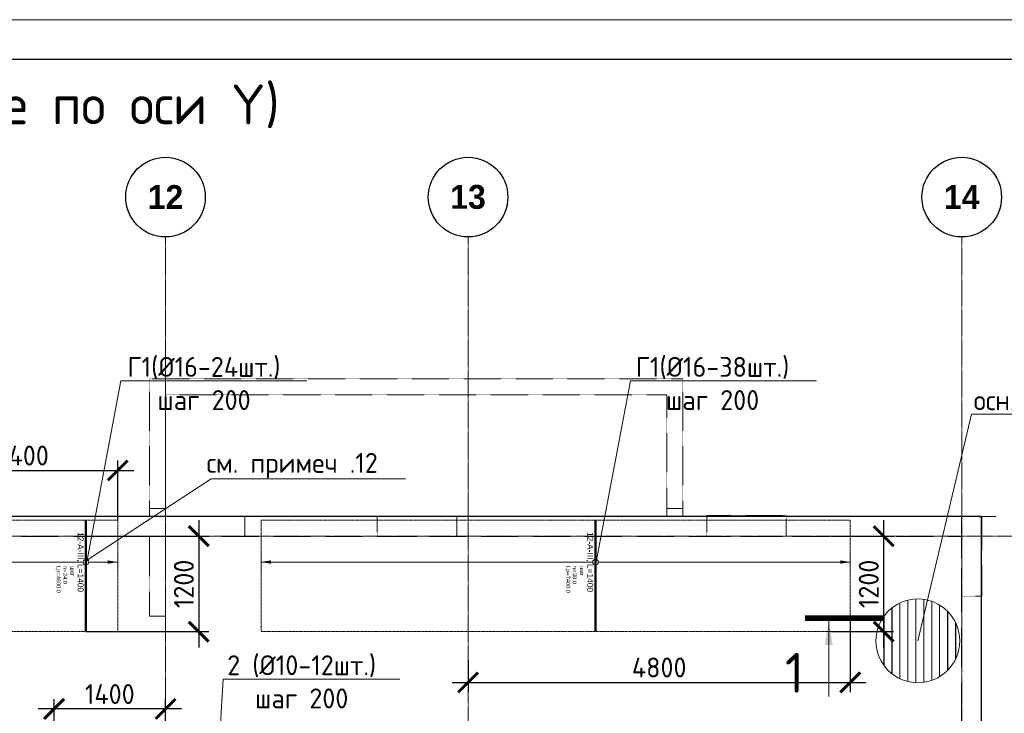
# Model space of a CAD drawing. Header units: millimetres. Extents: x -386473 to 311666, y -59273 to 291770.
# Tile 115 of 132: x 141675 to 154042, y 28990 to 37703. Entities that reach past the tile are written whole.
import ezdxf
from ezdxf import colors
from ezdxf.entities.mleader import LeaderData, LeaderLine
from ezdxf.enums import TextEntityAlignment as Align
from ezdxf.math import Vec2, Vec3

# ---------------------------------------------------------------- set-up
doc = ezdxf.new("R2010")
doc.units = ezdxf.units.MM
doc.set_wipeout_variables(frame=1)
for name, pattern in [('01 Штриховая _4 мм_', [6, 3.5, -2.5]), ('______5', [1100, 800, -100, 100, -100]), ('DASHED', [7, 5, -2, 0]), ('GOST2.303 4', [7, 5, -2, 0]), ('осевая', [50.8, 31.75, -6.35, 6.35, -6.35])]:
    doc.linetypes.add(name, pattern=pattern)
for name, color, linetype, lineweight in [('АрмСтер', 2, 'Continuous', 50), ('контур распр. стерхней', 2, 'GOST2.303 4', 20), ('Оси', 40, '______5', 18), ('Перекрытие ж_бетон', 1, 'Continuous', 30), ('подоснова', 151, 'Continuous', 5), ('РАЗМЕРЫ', 1, 'Continuous', 9), ('ТОНКИЕ', 7, 'Continuous', 9), ('Узлы', 7, 'Continuous', 0)]:
    doc.layers.add(name, color=color, linetype=linetype, lineweight=lineweight)
doc.layers.add('АрмСтер_атрибуты', color=2, linetype='Continuous', lineweight=0, plot=False)
doc.layers.add('Колонна_ бетон', color=7, linetype='Continuous', lineweight=50, true_color=0xb4b496)
doc.layers.add('ТОЛСТЫЕ_ОСНОВНЫЕ', color=6, linetype='Continuous')
doc.styles.add('Century Gothic', font='GOTHIC.TTF')
doc.styles.add('GOST-2.304_Type-B', font='GOST_Common.ttf')
doc.styles.get("Standard").update_dxf_attribs({"font": 'arial.ttf'})
doc.styles.add('Аннотативный', font='arial.ttf')
doc.dimstyles.new('СПДС', dxfattribs={"dimscale": 100, "dimtxt": 2.5, "dimasz": 2.5, "dimexe": 1.25, "dimexo": 0, "dimtad": 1, "dimdec": 0, "dimtxsty": 'GOST-2.304_Type-B', "dimblk": 'ARCHTICK', "dimcen": 2.5, "dimdle": 2, "dimadec": 0, "dimazin": 2, "dimtfac": 0.75, "dimtdec": 0, "dimtmove": 1, "dimatfit": 3, "dimfxl": 1, "dimtolj": 1, "dimarcsym": 1})

# ---------------------------------------------------------------- blocks, each defined once
blk = doc.blocks.new('NSY101')
at = {"color": 0, "linetype": 'ByBlock', "lineweight": -2}
blk.add_circle((0, 0), 50, dxfattribs=at)
blk = doc.blocks.new('СЛОЖНЫЙ_ОБЪЕКТ_19')
at = {"layer": 'Оси', "color": 16, "linetype": 'Continuous', "lineweight": 25, "transparency": 33554687, "xscale": 9.999999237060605, "yscale": 9.999999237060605, "zscale": 9.999999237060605}
blk.add_blockref('NSY101', (41513, -989), dxfattribs=at)
at = {"layer": 'Оси', "color": 16, "linetype": 'Continuous', "lineweight": 25, "transparency": 33554687, "insert": (41513, -989), "char_height": 300, "width": 620, "attachment_point": 5, "style": 'Century Gothic'}
blk.add_mtext('\\A1;{\\fCentury Gothic|i0|b1;\\H300.000000;\\W1.000000;\\C16;12}\\P', dxfattribs=at)
blk = doc.blocks.new('СЛОЖНЫЙ_ОБЪЕКТ_20')
at = {"layer": 'Оси', "color": 16, "linetype": 'Continuous', "lineweight": 25, "transparency": 33554687, "xscale": 9.999999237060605, "yscale": 9.999999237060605, "zscale": 9.999999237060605}
blk.add_blockref('NSY101', (45313, -989), dxfattribs=at)
at = {"layer": 'Оси', "color": 16, "linetype": 'Continuous', "lineweight": 25, "transparency": 33554687, "insert": (45313, -989), "char_height": 300, "width": 620, "attachment_point": 5, "style": 'Century Gothic'}
blk.add_mtext('\\A1;{\\fCentury Gothic|i0|b1;\\H300.000000;\\W1.000000;\\C16;13}\\P', dxfattribs=at)
blk = doc.blocks.new('СЛОЖНЫЙ_ОБЪЕКТ_21')
at = {"layer": 'Оси', "color": 16, "linetype": 'Continuous', "lineweight": 25, "transparency": 33554687, "xscale": 9.999999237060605, "yscale": 9.999999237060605, "zscale": 9.999999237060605}
blk.add_blockref('NSY101', (51513, -989), dxfattribs=at)
at = {"layer": 'Оси', "color": 16, "linetype": 'Continuous', "lineweight": 25, "transparency": 33554687, "insert": (51513, -989), "char_height": 300, "width": 620, "attachment_point": 5, "style": 'Century Gothic'}
blk.add_mtext('\\A1;{\\fCentury Gothic|i0|b1;\\H300.000000;\\W1.000000;\\C16;14}\\P', dxfattribs=at)
blk = doc.blocks.new('оси2')
at = {"layer": 'Оси', "color": 16, "linetype": 'осевая', "lineweight": 0, "ltscale": 0.25, "transparency": 33554687}
for p, q in [((1020445.5, 5465.4), (1020445.5, -20739.3)), ((1024245.5, 5465.4), (1024245.5, -20739.3)), ((1030445.5, 5465.4), (1030445.5, -20739.3)), ((979200, 1707.1), (1032582.1, 1707.1))]:
    blk.add_line(p, q, dxfattribs=at)
at = {"layer": 'Оси', "color": 16, "linetype": 'Continuous', "lineweight": 25, "transparency": 33554687}
for name in ['СЛОЖНЫЙ_ОБЪЕКТ_19', 'СЛОЖНЫЙ_ОБЪЕКТ_20', 'СЛОЖНЫЙ_ОБЪЕКТ_21']:
    blk.add_blockref(name, (978932, 6954.9), dxfattribs=at)
blk = doc.blocks.new('_ArchTick')
at = {"color": 0, "linetype": 'ByBlock', "const_width": 0.15}
blk.add_lwpolyline([(-0.5, -0.5), (0.5, 0.5)], dxfattribs=at)
blk = doc.blocks.new('*D228')
at = {"layer": 'DEFPOINTS', "color": 0, "transparency": 16777216}
for p in [(142107, 29045), (143507, 28794), (142107, 28619)]:
    blk.add_point(p, dxfattribs=at)
at = {"layer": 'РАЗМЕРЫ', "color": 0, "lineweight": -2, "transparency": 16777216}
for p, q in [((142107, 28619), (142107, 29170)), ((143507, 28794), (143507, 29170)), ((143707, 29045), (141907, 29045))]:
    blk.add_line(p, q, dxfattribs=at)
at = {"layer": 'РАЗМЕРЫ', "color": 0, "lineweight": -2, "transparency": 16777216, "xscale": 250, "yscale": 250, "zscale": 250, "rotation": 180}
blk.add_blockref('_ArchTick', (142107, 29045), dxfattribs=at)
at = {"layer": 'РАЗМЕРЫ', "color": 0, "lineweight": -2, "transparency": 16777216, "xscale": 250, "yscale": 250, "zscale": 250}
blk.add_blockref('_ArchTick', (143507, 29045), dxfattribs=at)
at = {"layer": 'РАЗМЕРЫ', "color": 0, "lineweight": 0, "transparency": 16777216, "insert": (142807, 29232), "char_height": 250, "attachment_point": 5, "style": 'GOST-2.304_Type-B'}
blk.add_mtext('\\A1;1400', dxfattribs=at)
blk = doc.blocks.new('_None')
blk = doc.blocks.new('*U253')
at = {"layer": 'РАЗМЕРЫ'}
for p, q in [((112, 400), (-112, 400)), ((112, -4200), (-112, -4200))]:
    blk.add_line(p, q, dxfattribs=at)
at = {"layer": 'РАЗМЕРЫ', "ltscale": 15}
blk.add_line((0, -4200), (0, 400), dxfattribs=at)
at = {"layer": 'РАЗМЕРЫ'}
for points in [[(0, 400), (21, 275), (-21, 275)], [(0, -4200), (21, -4075), (-21, -4075)]]:
    blk.add_solid(points, dxfattribs=at)
at = {"layer": 'АрмСтер_атрибуты', "color": 215, "ltscale": 15, "style": 'Аннотативный'}
for s, p in [('шаг', (51, -194)), ('n=', (51, -285)), ('Lр=', (50, -368))]:
    blk.add_text(s, height=50, dxfattribs=at).set_placement(p)
at = {"layer": 'АрмСтер_атрибуты', "style": 'Аннотативный', "flags": 8}
blk.add_attdef('ПОЗ', (110, 30), '', height=75, dxfattribs=at)
at = {"layer": 'АрмСтер_атрибуты', "color": 215, "style": 'Аннотативный'}
for tag, p, flags in [('КОЛ', (138, -285), 8), ('ШАГ', (191, -194), 10), ('ШИРИНА', (173, -368), 8)]:
    blk.add_attdef(tag, p, '', height=50, dxfattribs=dict(at, flags=flags))
at = {"layer": 'АрмСтер_атрибуты', "flags": 9}
for tag, p in [('МАССА', (-97, -610)), ('ОБОЗНАЧЕНИЕ', (-97, -724))]:
    blk.add_attdef(tag, p, '', height=75, dxfattribs=at)
at = {"linetype": 'Continuous', "lineweight": 0}
blk.add_wipeout([(35, 0), (28, 21), (11, 33), (-11, 33), (-28, 21), (-35, 0), (-28, -21), (-11, -33), (11, -33), (28, -21)], dxfattribs=at)
at = {"color": 0, "linetype": 'ByBlock', "lineweight": -2, "ltscale": 100}
blk.add_line((-526, 0), (874, 0), dxfattribs=at)
at = {"layer": 'РАЗМЕРЫ'}
blk.add_circle((0, 0), 35, dxfattribs=at)
at = {"layer": 'АрмСтер_атрибуты', "style": 'Аннотативный', "flags": 8}
blk.add_attdef('НАИМЕНОВАНИЕ', text='', height=75, dxfattribs=at).set_placement((0, -29), align=Align.TOP_CENTER)
blk = doc.blocks.new('*U254')
at = {"layer": 'РАЗМЕРЫ'}
for p, q in [((112, 3200), (-112, 3200)), ((112, -4200), (-112, -4200))]:
    blk.add_line(p, q, dxfattribs=at)
at = {"layer": 'РАЗМЕРЫ', "ltscale": 15}
blk.add_line((0, -4200), (0, 3200), dxfattribs=at)
at = {"layer": 'РАЗМЕРЫ'}
for points in [[(0, 3200), (21, 3075), (-21, 3075)], [(0, -4200), (21, -4075), (-21, -4075)]]:
    blk.add_solid(points, dxfattribs=at)
at = {"layer": 'АрмСтер_атрибуты', "color": 215, "ltscale": 15, "style": 'Аннотативный'}
for s, p in [('шаг', (51, -194)), ('n=', (51, -285)), ('Lр=', (50, -368))]:
    blk.add_text(s, height=50, dxfattribs=at).set_placement(p)
at = {"layer": 'АрмСтер_атрибуты', "style": 'Аннотативный', "flags": 8}
blk.add_attdef('ПОЗ', (110, 30), '', height=75, dxfattribs=at)
at = {"layer": 'АрмСтер_атрибуты', "color": 215, "style": 'Аннотативный'}
for tag, p, flags in [('КОЛ', (138, -285), 8), ('ШАГ', (191, -194), 10), ('ШИРИНА', (173, -368), 8)]:
    blk.add_attdef(tag, p, '', height=50, dxfattribs=dict(at, flags=flags))
at = {"layer": 'АрмСтер_атрибуты', "flags": 9}
for tag, p in [('МАССА', (-97, -610)), ('ОБОЗНАЧЕНИЕ', (-97, -724))]:
    blk.add_attdef(tag, p, '', height=75, dxfattribs=at)
at = {"linetype": 'Continuous', "lineweight": 0}
blk.add_wipeout([(35, 0), (28, 21), (11, 33), (-11, 33), (-28, 21), (-35, 0), (-28, -21), (-11, -33), (11, -33), (28, -21)], dxfattribs=at)
at = {"color": 0, "linetype": 'ByBlock', "lineweight": -2, "ltscale": 100}
blk.add_line((-526, 0), (874, 0), dxfattribs=at)
at = {"layer": 'РАЗМЕРЫ'}
blk.add_circle((0, 0), 35, dxfattribs=at)
at = {"layer": 'АрмСтер_атрибуты', "style": 'Аннотативный', "flags": 8}
blk.add_attdef('НАИМЕНОВАНИЕ', text='', height=75, dxfattribs=at).set_placement((0, -29), align=Align.TOP_CENTER)
blk = doc.blocks.new('*D293')
at = {"layer": 'DEFPOINTS', "color": 0, "transparency": 16777216}
for p in [(142907, 32041), (140507, 31708), (142907, 31416)]:
    blk.add_point(p, dxfattribs=at)
at = {"layer": 'РАЗМЕРЫ', "color": 0, "lineweight": -2, "transparency": 16777216}
for p, q in [((140507, 31708), (140507, 32166)), ((142907, 31416), (142907, 32166)), ((140307, 32041), (143107, 32041))]:
    blk.add_line(p, q, dxfattribs=at)
at = {"layer": 'РАЗМЕРЫ', "color": 0, "lineweight": -2, "transparency": 16777216, "xscale": 250, "yscale": 250, "zscale": 250, "rotation": 180}
blk.add_blockref('_ArchTick', (140507, 32041), dxfattribs=at)
at = {"layer": 'РАЗМЕРЫ', "color": 0, "lineweight": -2, "transparency": 16777216, "xscale": 250, "yscale": 250, "zscale": 250}
blk.add_blockref('_ArchTick', (142907, 32041), dxfattribs=at)
at = {"layer": 'РАЗМЕРЫ', "color": 0, "lineweight": 0, "transparency": 16777216, "insert": (141707, 32228), "char_height": 250, "attachment_point": 5, "style": 'GOST-2.304_Type-B'}
blk.add_mtext('\\A1;2400', dxfattribs=at)
blk = doc.blocks.new('*D294')
at = {"layer": 'DEFPOINTS', "color": 0, "transparency": 16777216}
for p in [(142507, 31216), (142507, 30016), (143924, 30016)]:
    blk.add_point(p, dxfattribs=at)
at = {"layer": 'РАЗМЕРЫ', "color": 0, "lineweight": -2, "transparency": 16777216}
for p, q in [((143924, 31416), (143924, 29816)), ((142507, 31216), (144049, 31216)), ((142507, 30016), (144049, 30016))]:
    blk.add_line(p, q, dxfattribs=at)
at = {"layer": 'РАЗМЕРЫ', "color": 0, "lineweight": -2, "transparency": 16777216, "xscale": 250, "yscale": 250, "zscale": 250}
for p, rotation in [((143924, 31216), 90), ((143924, 30016), 270)]:
    blk.add_blockref('_ArchTick', p, dxfattribs=dict(at, rotation=rotation))
at = {"layer": 'РАЗМЕРЫ', "color": 0, "lineweight": 0, "transparency": 16777216, "insert": (143737, 30616), "char_height": 250, "attachment_point": 5, "rotation": 90, "style": 'GOST-2.304_Type-B'}
blk.add_mtext('\\A1;1200', dxfattribs=at)
blk = doc.blocks.new('*D300')
at = {"layer": 'DEFPOINTS', "color": 0, "transparency": 16777216}
for p in [(152107, 30164), (147307, 29652), (152107, 29379)]:
    blk.add_point(p, dxfattribs=at)
at = {"layer": 'РАЗМЕРЫ', "color": 0, "lineweight": -2, "transparency": 16777216}
for p, q in [((152107, 30164), (152107, 29254)), ((147307, 29652), (147307, 29254)), ((147107, 29379), (152307, 29379))]:
    blk.add_line(p, q, dxfattribs=at)
at = {"layer": 'РАЗМЕРЫ', "color": 0, "lineweight": -2, "transparency": 16777216, "xscale": 250, "yscale": 250, "zscale": 250, "rotation": 180}
blk.add_blockref('_ArchTick', (147307, 29379), dxfattribs=at)
at = {"layer": 'РАЗМЕРЫ', "color": 0, "lineweight": -2, "transparency": 16777216, "xscale": 250, "yscale": 250, "zscale": 250}
blk.add_blockref('_ArchTick', (152107, 29379), dxfattribs=at)
at = {"layer": 'РАЗМЕРЫ', "color": 0, "lineweight": 0, "transparency": 16777216, "insert": (149707, 29566), "char_height": 250, "attachment_point": 5, "style": 'GOST-2.304_Type-B'}
blk.add_mtext('\\A1;4800', dxfattribs=at)
blk = doc.blocks.new('*D301')
at = {"layer": 'DEFPOINTS', "color": 0, "transparency": 16777216}
for p in [(151865, 31216), (151865, 30016), (152526, 30016)]:
    blk.add_point(p, dxfattribs=at)
at = {"layer": 'РАЗМЕРЫ', "color": 0, "lineweight": -2, "transparency": 16777216}
for p, q in [((152526, 31416), (152526, 29816)), ((151865, 31216), (152651, 31216)), ((151865, 30016), (152651, 30016))]:
    blk.add_line(p, q, dxfattribs=at)
at = {"layer": 'РАЗМЕРЫ', "color": 0, "lineweight": -2, "transparency": 16777216, "xscale": 250, "yscale": 250, "zscale": 250}
for p, rotation in [((152526, 31216), 90), ((152526, 30016), 270)]:
    blk.add_blockref('_ArchTick', p, dxfattribs=dict(at, rotation=rotation))
at = {"layer": 'РАЗМЕРЫ', "color": 0, "lineweight": 0, "transparency": 16777216, "insert": (152339, 30616), "char_height": 250, "attachment_point": 5, "rotation": 90, "style": 'GOST-2.304_Type-B'}
blk.add_mtext('\\A1;1200', dxfattribs=at)
blk = doc.blocks.new('*U44')
at = {"layer": 'ТОЛСТЫЕ_ОСНОВНЫЕ', "color": 6}
blk.add_lwpolyline([(20, 5), (886, 5), (886, 415), (20, 415)], close=True, dxfattribs=at)
at = {"layer": 'ТОНКИЕ'}
blk.add_lwpolyline([(0, 0), (891, 0), (891, 420), (0, 420)], close=True, dxfattribs=at)
blk = doc.blocks.new('стены подвала')
at = {"layer": 'Колонна_ бетон', "color": 252, "linetype": 'DASHED', "lineweight": 0, "ltscale": 0.3, "true_color": 0x939598, "transparency": 33554687}
for p, q in [((-161297, -8295, 160), (-161297, -8295, 160)), ((-161297, -8295, 160), (-161297, -10025, 160)), ((-154597, -8295, 160), (-161297, -8295, 160)), ((-154597, -8295, 160), (-154597, -10025, 160)), ((-154597, -8295, 160), (-154597, -8295, 160)), ((-161097, -8495, 160), (-161097, -8495, 160)), ((-161097, -8495, 160), (-154797, -8495, 160)), ((-161097, -11275, 160), (-161097, -8495, 160)), ((-154797, -8495, 160), (-154797, -8495, 160)), ((-154797, -8495, 160), (-154797, -10025, 160)), ((-161297, -9925, 160), (-161297, -9925, 160)), ((-161297, -9925, 160), (-161097, -9925, 160)), ((-161097, -9925, 160), (-161097, -9925, 160)), ((-154797, -9925, 160), (-154797, -9925, 160)), ((-154797, -9925, 160), (-154597, -9925, 160)), ((-154597, -9925, 160), (-154597, -9925, 160)), ((-150847, -10025, 160), (-198397, -10025, 160)), ((-161297, -10025, 160), (-161297, -10025, 160)), ((-161097, -10025, 160), (-161097, -10025, 160)), ((-160097, -10025, 160), (-160097, -10275, 160)), ((-160097, -10025, 160), (-160097, -10025, 160)), ((-154797, -10025, 160), (-154797, -10025, 160)), ((-154597, -10025, 160), (-154597, -10025, 160)), ((-150847, -26925, 160), (-150847, -10025, 160)), ((-150847, -10025, 160), (-150847, -10025, 160)), ((-161297, -10275, 160), (-166397, -10275, 160)), ((-161297, -11275, 160), (-161297, -10275, 160)), ((-161297, -10275, 160), (-161297, -10275, 160)), ((-151097, -10275, 160), (-161097, -10275, 160)), ((-161097, -10275, 160), (-161097, -10275, 160)), ((-160097, -10275, 160), (-160097, -10275, 160)), ((-151097, -16175, 160), (-151097, -10275, 160)), ((-151097, -10275, 160), (-151097, -10275, 160)), ((-161297, -11275, 160), (-161297, -11275, 160)), ((-161297, -11275, 160), (-161097, -11275, 160)), ((-161097, -11275, 160), (-161097, -11275, 160))]:
    blk.add_line(p, q, dxfattribs=at)
for points in [[(-154297, -10010), (-153298, -10010), (-153298, -10275), (-154297, -10275)], [(-158437, -10025), (-157437, -10025), (-157437, -10275), (-158437, -10275)], [(-151097, -10025), (-150844, -10025), (-150844, -11026), (-151097, -11026)]]:
    blk.add_lwpolyline(points, close=True, dxfattribs=at)
blk = doc.blocks.new('отверстия')
at = {"layer": 'РАЗМЕРЫ', "color": 6, "lineweight": 30, "elevation": -160}
blk.add_lwpolyline([(-145628, 91642), (-145597, 91642), (-145597, 91621)], dxfattribs=at)

msp = doc.modelspace()

# ---------------------------------------------------------------- linework, layer by layer
at = {"color": 2, "lineweight": 0, "ltscale": 100}
for p, q in [((152929.4, 30425.6), (152929.4, 29374.6)), ((153029.4, 30421.2), (153029.4, 29379.1)), ((152629.4, 30312.7), (152629.4, 29487.6)), ((152729.4, 30375), (152729.4, 29425.2)), ((152829.4, 30410.9), (152829.4, 29389.4)), ((153129.4, 30396.9), (153129.4, 29403.3)), ((153229.4, 30349.7), (153229.4, 29450.5)), ((152529.4, 30208.1), (152529.4, 29592.1)), ((153329.4, 30270.9), (153329.4, 29529.3)), ((153429.4, 30129.9), (153429.4, 29670.3))]:
    msp.add_line(p, q, dxfattribs=at)
at = {"color": 2, "lineweight": 25, "ltscale": 100}
for p, q in [((152629.4, 30312.7), (152629.4, 29487.6)), ((152529.4, 30208.1), (152529.4, 29592.1)), ((153329.4, 30270.9), (153329.4, 29529.3)), ((153429.4, 30129.9), (153429.4, 29670.3))]:
    msp.add_line(p, q, dxfattribs=at)
at = {"lineweight": 0, "ltscale": 100}
msp.add_circle((152956, 29900.1), 526.2, dxfattribs=at)
at = {"layer": 'контур распр. стерхней', "linetype": '01 Штриховая _4 мм_'}
for points in [[(138307.1, 30016.3), (138307.1, 31416.3), (142907.1, 31416.3), (142907.1, 30016.3)], [(144707.1, 30016.3), (144707.1, 31416.3), (152107.1, 31416.3), (152107.1, 30016.3)]]:
    msp.add_lwpolyline(points, close=True, dxfattribs=at)
at = {"layer": 'Перекрытие ж_бетон'}
msp.add_lwpolyline([(106457.1, 14561.5), (110557.1, 14561.4), (110557.1, 14311.5), (147357.1, 14311.5), (147357.1, 14561.5), (153757.1, 14561.5), (153757.1, 31461.5), (106207.2, 31461.5), (106207.2, 17461.5), (106457.1, 17461.5), (106457.1, 14561.5)], dxfattribs=at)
at = {"layer": 'РАЗМЕРЫ', "color": 6}
msp.add_lwpolyline([(153754.1, 31342.2), (153757.1, 31461.5), (153934.9, 31461.5)], dxfattribs=at)

# ---------------------------------------------------------------- block references
at = {"layer": 'подоснова', "color": 2, "ltscale": 0.3}
msp.add_blockref('оси2', (-876938.7, 29509.2), dxfattribs=at)

# ---------------------------------------------------------------- texts
at = {"layer": 'Узлы', "color": 80, "linetype": 'Continuous', "lineweight": 0, "style": 'GOST-2.304_Type-B'}
msp.add_text('Плита перекрытия на отм. -0,360 (верхнее армирование по оси Y)', height=500, dxfattribs=at).set_placement((124479.1, 36389.5))
at = {"layer": 'Узлы', "color": 1, "linetype": 'Continuous', "lineweight": 0, "insert": (151407.3, 29499.6, 3100), "char_height": 500, "attachment_point": 5, "style": 'GOST-2.304_Type-B'}
msp.add_mtext_dynamic_manual_height_columns('1', width=723.88, gutter_width=25, heights=[0], dxfattribs=at)

# ---------------------------------------------------------------- dimensions: what is measured, and where the dimension line sits
at = {"layer": 'РАЗМЕРЫ', "color": 1, "lineweight": 0}
dim = msp.add_linear_dim(base=(142107.1, 29044.6), p1=(143506.9, 28794.3), p2=(142107.1, 28618.6), dimstyle='СПДС', dxfattribs=at)
dim.commit()
dim.dimension.update_dxf_attribs({"geometry": '*D228', "text_midpoint": (142807, 29232.1)})

# ---------------------------------------------------------------- leaders
at = {"layer": 'подоснова', "color": 2, "ltscale": 0.3}
ml = msp.add_multileader_mtext('Standard', dxfattribs=at)
ml.set_content('осн. сетка %%C10 А500С шаг 200\\Pпо всей площади', color=2, style='GOST-2.304_Type-B')
ml.set_leader_properties(color=256, linetype='ByLayer', lineweight=15)
ml.set_arrow_properties(name='NONE')
ml.build(insert=Vec2(0, 0))
ml.multileader.update_dxf_attribs({"text_left_attachment_type": 6, "text_right_attachment_type": 6, "dogleg_length": 0.1, "arrow_head_size": 18})
ctx = ml.context
ctx.base_point, ctx.char_height, ctx.arrow_head_size, ctx.landing_gap_size, ctx.plane_origin = Vec3(153631.4, 32747.6), 250, 18, 20, Vec3(151223.1, 35005.6)
ctx.left_attachment, ctx.right_attachment, ctx.text_align_type = 6, 6, 1
notes = []
notes.append((ctx, [(0, (1, 1, 0), (153631.3, 32747.6), (1, 0), 0.1, [(0, [(152956, 29900.1)], 0, [])])]))
ctx.mtext.insert, ctx.mtext.alignment, ctx.mtext.flow_direction = Vec3(155877.9, 33047.6), 2, 5
at = {"layer": 'подоснова', "color": 3, "ltscale": 0.3}
ml = msp.add_multileader_mtext('Standard', dxfattribs=at)
ml.set_content('2 (%%C10-12шт.)\\Pшаг 200', color=3, style='GOST-2.304_Type-B')
ml.set_leader_properties(color=256, linetype='ByLayer', lineweight=15)
ml.set_arrow_properties(name='NONE')
ml.build(insert=Vec2(0, 0))
ml.multileader.update_dxf_attribs({"text_left_attachment_type": 6, "text_right_attachment_type": 6, "dogleg_length": 0.1, "arrow_head_size": 18})
ctx = ml.context
ctx.base_point, ctx.char_height, ctx.arrow_head_size, ctx.landing_gap_size, ctx.plane_origin = Vec3(144229, 29419.4), 250, 18, 20, Vec3(135466.5, 30042.9)
ctx.left_attachment, ctx.right_attachment, ctx.text_align_type = 6, 6, 1
notes.append((ctx, [(0, (1, 1, 0), (144228.9, 29419.4), (1, 0), 0.1, [(0, [(144107.1, 27188.8)], 0, [])])]))
ctx.mtext.insert, ctx.mtext.alignment, ctx.mtext.flow_direction = Vec3(145216.8, 29719.4), 2, 5
for ctx, leaders in notes:
    for number, flags, end, landing, length, lines in leaders:
        leader = LeaderData()
        leader.index, (leader.has_last_leader_line, leader.has_dogleg_vector, leader.attachment_direction) = number, flags
        leader.last_leader_point, leader.dogleg_vector, leader.dogleg_length = Vec3(end), Vec3(landing), length
        for number, points, colour, breaks in lines:
            line = LeaderLine()
            line.index, line.vertices, line.color, line.breaks = number, Vec3.list(points), colors.encode_raw_color(colour), breaks
            leader.lines.append(line)
        ctx.leaders.append(leader)

# ---------------------------------------------------------------- next in the draw order: block references
at = {"layer": 'АрмСтер', "ltscale": 15}
ref = msp.add_blockref('*U253', (142507.1, 30890.3), dxfattribs=dict(at, rotation=270))
ref.add_attrib('НАИМЕНОВАНИЕ', '12-A-III, L=1400', dxfattribs={"layer": 'АрмСтер_атрибуты', "height": 75, "rotation": 270, "style": 'Аннотативный', "flags": 8}).set_placement((142477.8, 30890.3), align=Align.TOP_CENTER)
ref.add_attrib('КОЛ', '24.0', (142222, 30752.2), dxfattribs={"layer": 'АрмСтер_атрибуты', "color": 215, "height": 50, "rotation": 270, "style": 'Аннотативный', "flags": 8})
ref.add_attrib('ШИРИНА', '4600.0', (142139.3, 30717.4), dxfattribs={"layer": 'АрмСтер_атрибуты', "color": 215, "height": 50, "rotation": 270, "style": 'Аннотативный', "flags": 8})

# ---------------------------------------------------------------- next in the draw order: dimensions: what is measured, and where the dimension line sits
at = {"layer": 'РАЗМЕРЫ', "color": 1, "lineweight": 0}
dim = msp.add_linear_dim(base=(142907.1, 32040.6), p1=(140506.9, 31708.1), p2=(142907.1, 31416.3), dimstyle='СПДС', dxfattribs=at)
dim.commit()
dim.dimension.update_dxf_attribs({"geometry": '*D293', "text_midpoint": (141707, 32228.1)})
dim = msp.add_linear_dim(base=(143924, 30016.3), p1=(142507.1, 31216.3), p2=(142507.1, 30016.3), angle=90, dimstyle='СПДС', dxfattribs=at)
dim.commit()
dim.dimension.update_dxf_attribs({"geometry": '*D294', "text_midpoint": (143736.5, 30616.3)})

# ---------------------------------------------------------------- next in the draw order: leaders
at = {"layer": 'подоснова', "color": 2, "ltscale": 0.3}
ml = msp.add_multileader_mtext('Standard', dxfattribs=at)
ml.set_content('Г1(%%C16-24шт.)\\Pшаг 200', color=2, style='GOST-2.304_Type-B')
ml.set_leader_properties(color=256, linetype='ByLayer', lineweight=15)
ml.set_arrow_properties(name='NONE')
ml.build(insert=Vec2(0, 0))
ml.multileader.update_dxf_attribs({"text_left_attachment_type": 6, "text_right_attachment_type": 6, "dogleg_length": 0.1, "arrow_head_size": 18})
ctx = ml.context
ctx.base_point, ctx.char_height, ctx.arrow_head_size, ctx.landing_gap_size, ctx.plane_origin = Vec3(142944.8, 33167), 250, 18, 20, Vec3(133876.8, 33747.8)
ctx.left_attachment, ctx.right_attachment, ctx.text_align_type = 6, 6, 1
notes = []
notes.append((ctx, [(0, (1, 1, 0), (142944.7, 33167), (1, 0), 0.1, [(0, [(142517.4, 30893.6)], 0, [])])]))
ctx.mtext.insert, ctx.mtext.alignment, ctx.mtext.flow_direction = Vec3(143989.8, 33467), 2, 5
for ctx, leaders in notes:
    for number, flags, end, landing, length, lines in leaders:
        leader = LeaderData()
        leader.index, (leader.has_last_leader_line, leader.has_dogleg_vector, leader.attachment_direction) = number, flags
        leader.last_leader_point, leader.dogleg_vector, leader.dogleg_length = Vec3(end), Vec3(landing), length
        for number, points, colour, breaks in lines:
            line = LeaderLine()
            line.index, line.vertices, line.color, line.breaks = number, Vec3.list(points), colors.encode_raw_color(colour), breaks
            leader.lines.append(line)
        ctx.leaders.append(leader)

# ---------------------------------------------------------------- next in the draw order: block references
at = {"layer": 'АрмСтер', "ltscale": 15}
ref = msp.add_blockref('*U254', (148907.1, 30890.3), dxfattribs=dict(at, rotation=270))
ref.add_attrib('НАИМЕНОВАНИЕ', '12-A-III, L=1400', dxfattribs={"layer": 'АрмСтер_атрибуты', "height": 75, "rotation": 270, "style": 'Аннотативный', "flags": 8}).set_placement((148877.8, 30890.3), align=Align.TOP_CENTER)
ref.add_attrib('КОЛ', '38.0', (148622, 30752.2), dxfattribs={"layer": 'АрмСтер_атрибуты', "color": 215, "height": 50, "rotation": 270, "style": 'Аннотативный', "flags": 8})
ref.add_attrib('ШИРИНА', '7400.0', (148539.3, 30717.4), dxfattribs={"layer": 'АрмСтер_атрибуты', "color": 215, "height": 50, "rotation": 270, "style": 'Аннотативный', "flags": 8})

# ---------------------------------------------------------------- next in the draw order: linework, layer by layer
at = {"layer": 'Узлы', "color": 1, "linetype": 'Continuous', "lineweight": 0}
msp.add_line((151837.3, 30149.6, 3100), (151837.3, 29199.6, 3100), dxfattribs=at)
at = {"layer": 'Узлы', "color": 1, "linetype": 'Continuous', "lineweight": 0, "const_width": 70, "elevation": 3100}
msp.add_lwpolyline([(151537.3, 30184.6), (152537.3, 30184.6)], dxfattribs=at)
at = {"layer": 'Узлы', "color": 1, "linetype": 'Continuous', "lineweight": 0}
msp.add_solid([(151837.3, 30149.6, 3100), (151787, 29849.1, 3100), (151887.6, 29849.1, 3100)], dxfattribs=at)

# ---------------------------------------------------------------- next in the draw order: block references
at = {"xscale": 100, "yscale": 100, "zscale": 100}
msp.add_blockref('*U44', (98011.6, -4296.7), dxfattribs=at)
at = {"layer": 'РАЗМЕРЫ'}
msp.add_blockref('стены подвала', (304601.5, 41486.8), dxfattribs=at)
at = {"layer": 'РАЗМЕРЫ', "color": 6}
msp.add_blockref('отверстия', (299353.9, -60180.9, 160), dxfattribs=at)

# ---------------------------------------------------------------- next in the draw order: dimensions: what is measured, and where the dimension line sits
at = {"layer": 'РАЗМЕРЫ', "color": 1, "lineweight": 0}
dim = msp.add_linear_dim(base=(152526.1, 30016.3), p1=(151865.5, 31216.3), p2=(151865.5, 30016.3), angle=90, dimstyle='СПДС', dxfattribs=at)
dim.commit()
dim.dimension.update_dxf_attribs({"geometry": '*D301', "text_midpoint": (152338.6, 30616.3)})
dim = msp.add_linear_dim(base=(152107.1, 29378.7), p1=(147306.9, 29651.9), p2=(152107.1, 30164), dimstyle='СПДС', dxfattribs=at)
dim.commit()
dim.dimension.update_dxf_attribs({"geometry": '*D300', "text_midpoint": (149707, 29566.2)})

# ---------------------------------------------------------------- next in the draw order: leaders
at = {"layer": 'подоснова', "color": 2, "ltscale": 0.3}
ml = msp.add_multileader_mtext('Standard', dxfattribs=at)
ml.set_content('Г1(%%C16-38шт.)\\Pшаг 200', color=2, style='GOST-2.304_Type-B')
ml.set_leader_properties(color=256, linetype='ByLayer', lineweight=15)
ml.set_arrow_properties(name='NONE')
ml.build(insert=Vec2(0, 0))
ml.multileader.update_dxf_attribs({"text_left_attachment_type": 6, "text_right_attachment_type": 6, "dogleg_length": 0.1, "arrow_head_size": 18})
ctx = ml.context
ctx.base_point, ctx.char_height, ctx.arrow_head_size, ctx.landing_gap_size, ctx.plane_origin = Vec3(149344.8, 33167), 250, 18, 20, Vec3(140276.8, 33747.8)
ctx.left_attachment, ctx.right_attachment, ctx.text_align_type = 6, 6, 1
notes = []
notes.append((ctx, [(0, (1, 1, 0), (149344.7, 33167), (1, 0), 0.1, [(0, [(148917.4, 30893.6)], 0, [])])]))
ctx.mtext.insert, ctx.mtext.alignment, ctx.mtext.flow_direction = Vec3(150377.3, 33467), 2, 5
ml = msp.add_multileader_mtext('Standard', dxfattribs=at)
ml.set_content('см. примеч .12', color=2, style='GOST-2.304_Type-B')
ml.set_leader_properties(color=256, linetype='ByLayer', lineweight=15)
ml.set_arrow_properties(name='NONE')
ml.build(insert=Vec2(0, 0))
ml.multileader.update_dxf_attribs({"text_left_attachment_type": 6, "text_right_attachment_type": 6, "dogleg_length": 0.1, "arrow_head_size": 18})
ctx = ml.context
ctx.base_point, ctx.char_height, ctx.arrow_head_size, ctx.landing_gap_size, ctx.plane_origin = Vec3(144079.1, 31936.1), 250, 18, 20, Vec3(134195.4, 32452.1)
ctx.left_attachment, ctx.right_attachment, ctx.text_align_type = 6, 6, 1
notes.append((ctx, [(0, (1, 1, 0), (144079, 31936.1), (1, 0), 0.1, [(0, [(142527.7, 30918.6)], 0, [])])]))
ctx.mtext.insert, ctx.mtext.alignment, ctx.mtext.flow_direction = Vec3(145097.2, 32261.1), 2, 5
for ctx, leaders in notes:
    for number, flags, end, landing, length, lines in leaders:
        leader = LeaderData()
        leader.index, (leader.has_last_leader_line, leader.has_dogleg_vector, leader.attachment_direction) = number, flags
        leader.last_leader_point, leader.dogleg_vector, leader.dogleg_length = Vec3(end), Vec3(landing), length
        for number, points, colour, breaks in lines:
            line = LeaderLine()
            line.index, line.vertices, line.color, line.breaks = number, Vec3.list(points), colors.encode_raw_color(colour), breaks
            leader.lines.append(line)
        ctx.leaders.append(leader)

doc.saveas('drawing.dxf')
